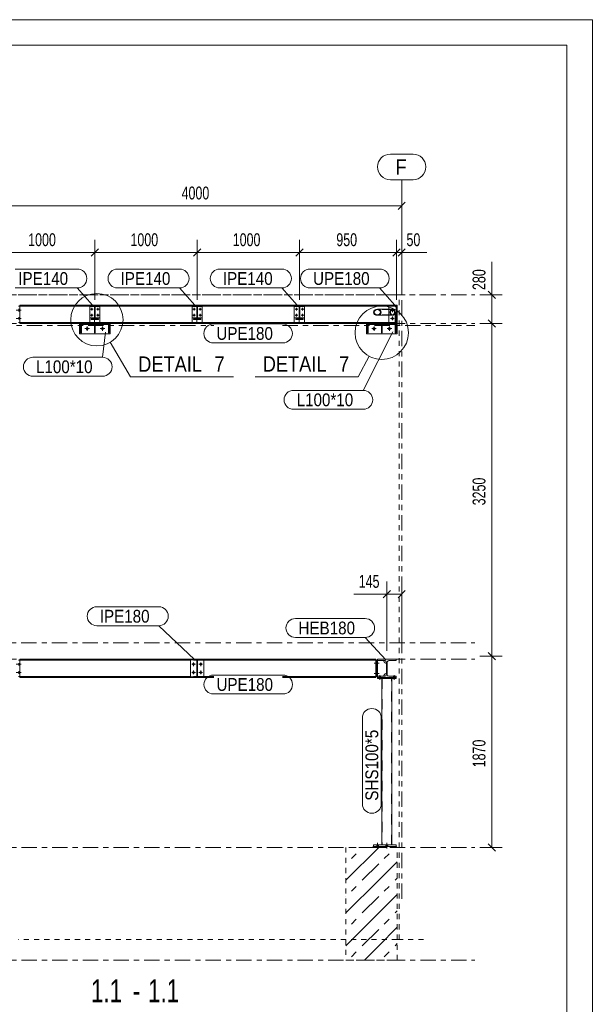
# Model space of a CAD drawing. Header units: millimetres. Extents: x -66 to 775, y -448 to 146.
# Tile 30 of 30: x 663 to 775, y -47 to 146. Entities that reach past the tile are written whole.
import ezdxf

# ---------------------------------------------------------------- set-up
doc = ezdxf.new("R2010")
doc.units = ezdxf.units.MM
for name, pattern in [('XKITLINE00', [0]), ('XKITLINE01', [4, 1, -1, 1, -1]), ('XKITLINE02', [4, 2, -2]), ('XKITLINE03', [6, 3, -1, 1, -1])]:
    doc.linetypes.add(name, pattern=pattern)
for name, color, linetype, lineweight in [('Jiný typ objektu', 7, 'Continuous', 0), ('Kóta', 4, 'Continuous', 0), ('List výkresu', 3, 'Continuous', 0), ('Mřížka', 4, 'Continuous', 0), ('Prvek', 2, 'Continuous', 0), ('Značka prvku', 2, 'Continuous', 0), ('Šroub', 3, 'Continuous', 0)]:
    doc.layers.add(name, color=color, linetype=linetype, lineweight=lineweight)
doc.styles.add('ARIAL', font='arial.ttf')
doc.styles.add('ARIAL_NARROW', font='ARIALN.TTF')

msp = doc.modelspace()

# ---------------------------------------------------------------- linework, layer by layer
at = {"color": 6, "linetype": 'XKITLINE00', "lineweight": 0}
for p, q in [((681, 82.54), (684.99, 75.77)), ((731.63, 79.81), (729.47, 75.8)), ((684.99, 75.77), (705.12, 75.77)), ((729.47, 75.8), (709.34, 75.8))]:
    msp.add_line(p, q, dxfattribs=at)
for centre, radius in [((678.4, 86.95), 5.12), ((734.11, 84.41), 5.23)]:
    msp.add_circle(centre, radius, dxfattribs=at)
at = {"layer": 'Kóta', "color": 7, "linetype": 'XKITLINE00', "lineweight": 0}
for p, q in [((738.01, 92.81), (738.01, 111.71)), ((738.72, 109.92), (737.3, 108.5)), ((658.01, 109.21), (738.01, 109.21)), ((678.01, 90.81), (678.01, 102.58)), ((678.01, 90.81), (678.01, 102.58)), ((698.01, 90.81), (698.01, 102.58)), ((698.01, 90.81), (698.01, 102.58)), ((718.01, 90.81), (718.01, 102.58)), ((718.01, 90.81), (718.01, 102.58)), ((737.01, 90.81), (737.01, 102.58)), ((737.01, 90.81), (737.01, 102.58)), ((738.01, 92.81), (738.01, 102.58)), ((658.01, 100.08), (678.01, 100.08)), ((678.72, 100.79), (677.3, 99.38)), ((678.72, 100.79), (677.3, 99.38)), ((678.01, 100.08), (698.01, 100.08)), ((698.72, 100.79), (697.3, 99.38)), ((698.72, 100.79), (697.3, 99.38)), ((698.01, 100.08), (718.01, 100.08)), ((718.72, 100.79), (717.3, 99.38)), ((718.72, 100.79), (717.3, 99.38)), ((718.01, 100.08), (737.01, 100.08)), ((737.72, 100.79), (736.3, 99.38)), ((737.72, 100.79), (736.3, 99.38)), ((737.01, 100.08), (738.01, 100.08)), ((738.72, 100.79), (737.3, 99.38)), ((738.01, 100.08), (742.92, 100.08)), ((738.01, 100.08), (742.92, 100.08)), ((755.63, 91.81), (755.63, 98.25)), ((755.63, 91.81), (755.63, 98.25)), ((754.92, 92.52), (756.33, 91.11)), ((753.28, 91.81), (757.63, 91.81)), ((755.63, 86.21), (755.63, 91.81)), ((754.92, 86.92), (756.33, 85.51)), ((754.92, 86.92), (756.33, 85.51)), ((753.28, 86.21), (757.63, 86.21)), ((753.28, 86.21), (757.63, 86.21)), ((755.63, 21.21), (755.63, 86.21)), ((735.11, 22.21), (735.11, 35.81)), ((738.01, 24.81), (738.01, 35.81)), ((735.11, 33.31), (728.67, 33.31)), ((735.11, 33.31), (728.67, 33.31)), ((735.82, 34.02), (734.4, 32.6)), ((735.11, 33.31), (738.01, 33.31)), ((738.72, 34.02), (737.3, 32.6)), ((753.28, 21.21), (757.63, 21.21)), ((753.28, 21.21), (757.63, 21.21)), ((754.92, 21.92), (756.33, 20.51)), ((754.92, 21.92), (756.33, 20.51)), ((755.63, -16.19), (755.63, 21.21)), ((753.28, -16.19), (757.63, -16.19)), ((754.92, -15.48), (756.33, -16.89))]:
    msp.add_line(p, q, dxfattribs=at)
at = {"layer": 'Kóta', "color": 3}
for p in [(738.01, 109.21), (678.01, 100.08), (678.01, 100.08), (698.01, 100.08), (698.01, 100.08), (718.01, 100.08), (718.01, 100.08), (737.01, 100.08), (737.01, 100.08), (738.01, 100.08), (755.63, 91.81), (755.63, 86.21), (755.63, 86.21), (735.11, 33.31), (738.01, 33.31), (755.63, 21.21), (755.63, 21.21), (755.63, -16.19)]:
    msp.add_point(p, dxfattribs=at)
at = {"layer": 'List výkresu', "color": 7, "linetype": 'XKITLINE00', "lineweight": 0}
for p, q in [((775.29, 145.58), (-65.71, 145.58)), ((775.29, 145.58), (770.29, 145.58)), ((775.29, -448.42), (775.29, 145.58)), ((770.29, 140.58), (-60.71, 140.58)), ((770.29, -443.42), (770.29, 140.58))]:
    msp.add_line(p, q, dxfattribs=at)
at = {"layer": 'Mřížka', "color": 1, "linetype": 'XKITLINE00', "lineweight": 0}
for p, q in [((735.79, 119.31), (740.23, 119.31)), ((735.79, 114.31), (740.23, 114.31))]:
    msp.add_line(p, q, dxfattribs=at)
at = {"layer": 'Mřížka', "color": 1, "linetype": 'XKITLINE03', "lineweight": 0}
for p, q in [((738.01, -26.25), (738.01, 114.31)), ((399.66, 91.81), (752.28, 91.81)), ((399.66, 86.21), (752.28, 86.21)), ((634.71, 85.81), (701.27, 85.81)), ((714.69, 85.81), (752.28, 85.81)), ((399.62, 23.81), (752.28, 23.81)), ((399.66, 20.61), (752.28, 20.61)), ((399.66, -16.19), (752.28, -16.19)), ((399.66, -38.19), (752.28, -38.19))]:
    msp.add_line(p, q, dxfattribs=at)
at = {"layer": 'Mřížka', "color": 1, "linetype": 'XKITLINE00', "lineweight": 0}
for centre, start, end in [((735.79, 116.81), 90, 270), ((740.23, 116.81), 270, 90)]:
    msp.add_arc(centre, 2.5, start, end, dxfattribs=at)
at = {"layer": 'Prvek', "color": 7, "linetype": 'XKITLINE01', "lineweight": 0}
for p, q in [((663.01, 91.81), (737.51, 91.81)), ((737.51, 91.81), (742.28, 91.81)), ((737.51, -34.19), (737.51, 91.81)), ((737.11, -16.19), (727.11, -16.19)), ((727.11, -16.19), (727.11, -38.19)), ((737.11, -16.19), (727.11, -16.19)), ((727.11, -16.19), (727.11, -38.19)), ((737.11, -38.19), (737.11, -16.19)), ((737.11, -38.19), (737.11, -16.19)), ((727.11, -34.19), (663.01, -34.19)), ((737.51, -34.19), (737.11, -34.19)), ((742.28, -34.19), (737.51, -34.19)), ((727.11, -38.19), (737.11, -38.19)), ((727.11, -38.19), (737.11, -38.19))]:
    msp.add_line(p, q, dxfattribs=at)
at = {"layer": 'Prvek', "color": 1, "linetype": 'XKITLINE01', "lineweight": 0}
for p, q in [((737.51, -34.19), (737.51, 91.81)), ((737.11, -34.19), (727.11, -34.19))]:
    msp.add_line(p, q, dxfattribs=at)
at = {"layer": 'Prvek', "color": 3, "linetype": 'XKITLINE00', "lineweight": 0}
for p, q in [((663.11, 89.6), (663.31, 89.6)), ((663.31, 89.81), (663.31, 89.6)), ((677.28, 89.81), (663.31, 89.81)), ((677.01, 89.6), (663.31, 89.6)), ((663.31, 89.6), (663.31, 86.42)), ((677.01, 89.65), (677.01, 89.51)), ((677.89, 89.65), (677.01, 89.65)), ((677.01, 87.31), (677.01, 89.51)), ((677.01, 89.51), (677.96, 89.51)), ((678.74, 89.81), (677.28, 89.81)), ((677.28, 89.81), (677.28, 89.67)), ((677.28, 89.67), (677.82, 89.67)), ((677.82, 89.67), (677.88, 89.66)), ((677.95, 89.59), (677.96, 89.53)), ((677.96, 87.29), (677.96, 89.53)), ((678.06, 89.53), (678.07, 89.59)), ((678.06, 87.29), (678.06, 89.53)), ((679.01, 89.51), (678.06, 89.51)), ((679.01, 89.65), (678.13, 89.65)), ((678.14, 89.66), (678.2, 89.67)), ((678.2, 89.67), (678.74, 89.67)), ((697.28, 89.81), (678.74, 89.81)), ((678.74, 89.67), (678.74, 89.81)), ((679.01, 89.65), (679.01, 89.51)), ((697.01, 89.6), (679.01, 89.6)), ((679.01, 89.51), (679.01, 87.31)), ((697.01, 89.65), (697.01, 89.51)), ((697.89, 89.65), (697.01, 89.65)), ((697.01, 87.31), (697.01, 89.51)), ((697.01, 89.51), (697.96, 89.51)), ((698.74, 89.81), (697.28, 89.81)), ((697.28, 89.81), (697.28, 89.67)), ((697.28, 89.67), (697.82, 89.67)), ((697.82, 89.67), (697.88, 89.66)), ((697.95, 89.59), (697.96, 89.53)), ((697.96, 87.29), (697.96, 89.53)), ((698.06, 89.53), (698.07, 89.59)), ((698.06, 87.29), (698.06, 89.53)), ((699.01, 89.51), (698.06, 89.51)), ((699.01, 89.65), (698.13, 89.65)), ((698.14, 89.66), (698.2, 89.67)), ((698.2, 89.67), (698.74, 89.67)), ((717.28, 89.81), (698.74, 89.81)), ((698.74, 89.67), (698.74, 89.81)), ((699.01, 89.65), (699.01, 89.51)), ((717.01, 89.6), (699.01, 89.6)), ((699.01, 89.51), (699.01, 87.31)), ((717.01, 89.65), (717.01, 89.51)), ((717.89, 89.65), (717.01, 89.65)), ((717.01, 87.31), (717.01, 89.51)), ((717.01, 89.51), (717.96, 89.51)), ((718.74, 89.81), (717.28, 89.81)), ((717.28, 89.81), (717.28, 89.67)), ((717.28, 89.67), (717.82, 89.67)), ((717.82, 89.67), (717.88, 89.66)), ((717.95, 89.59), (717.96, 89.53)), ((717.96, 87.29), (717.96, 89.53)), ((718.06, 89.53), (718.07, 89.59)), ((718.06, 87.29), (718.06, 89.53)), ((719.01, 89.51), (718.06, 89.51)), ((719.01, 89.65), (718.13, 89.65)), ((718.14, 89.66), (718.2, 89.67)), ((718.2, 89.67), (718.74, 89.67)), ((735.51, 89.81), (718.74, 89.81)), ((718.74, 89.67), (718.74, 89.81)), ((719.01, 89.65), (719.01, 89.51)), ((735.51, 89.6), (719.01, 89.6)), ((719.01, 89.51), (719.01, 87.31)), ((732.56, 88.64), (732.51, 88.41)), ((732.72, 88.84), (732.56, 88.64)), ((732.63, 88.41), (732.68, 88.61)), ((732.68, 88.61), (732.81, 88.77)), ((732.97, 88.97), (732.72, 88.84)), ((732.81, 88.77), (733.01, 88.88)), ((733.25, 89.02), (732.97, 88.97)), ((733.01, 88.88), (733.25, 88.92)), ((735.51, 89.02), (733.25, 89.02)), ((733.54, 88.97), (733.25, 89.02)), ((733.25, 88.92), (733.49, 88.88)), ((733.49, 88.88), (733.69, 88.77)), ((733.78, 88.84), (733.54, 88.97)), ((733.69, 88.77), (733.83, 88.61)), ((733.94, 88.64), (733.78, 88.84)), ((733.83, 88.61), (733.87, 88.41)), ((734, 88.41), (733.94, 88.64)), ((737.01, 89.81), (735.51, 89.81)), ((735.51, 89.81), (735.51, 89.6)), ((735.51, 89.6), (735.51, 89)), ((735.51, 89.6), (736.66, 89.6)), ((736.66, 89.6), (736.75, 89.58)), ((736.88, 89.45), (736.9, 89.36)), ((736.9, 86.66), (736.9, 89.36)), ((737.11, 89.81), (737.01, 89.81)), ((737.01, 86.21), (737.01, 89.81)), ((737.11, 89.6), (737.01, 89.6)), ((737.11, 86.21), (737.11, 89.81)), ((677.96, 87.31), (677.01, 87.31)), ((677.01, 87.31), (677.01, 86.37)), ((677.82, 87.15), (677.28, 87.15)), ((677.28, 87.15), (677.28, 87.01)), ((677.28, 87.01), (678.74, 87.01)), ((677.88, 87.16), (677.82, 87.15)), ((677.96, 87.29), (677.95, 87.24)), ((679.01, 87.31), (678.06, 87.31)), ((678.07, 87.24), (678.06, 87.29)), ((678.2, 87.15), (678.14, 87.16)), ((678.74, 87.15), (678.2, 87.15)), ((678.74, 87.01), (678.74, 87.15)), ((679.01, 87.31), (679.01, 86.37)), ((697.01, 87.31), (697.01, 86.37)), ((697.96, 87.31), (697.01, 87.31)), ((697.82, 87.15), (697.28, 87.15)), ((697.28, 87.15), (697.28, 87.01)), ((697.28, 87.01), (698.74, 87.01)), ((697.88, 87.16), (697.82, 87.15)), ((697.96, 87.29), (697.95, 87.24)), ((699.01, 87.31), (698.06, 87.31)), ((698.07, 87.24), (698.06, 87.29)), ((698.2, 87.15), (698.14, 87.16)), ((698.74, 87.15), (698.2, 87.15)), ((698.74, 87.01), (698.74, 87.15)), ((699.01, 87.31), (699.01, 86.37)), ((717.01, 87.31), (717.01, 86.37)), ((717.96, 87.31), (717.01, 87.31)), ((717.82, 87.15), (717.28, 87.15)), ((717.28, 87.15), (717.28, 87.01)), ((717.28, 87.01), (718.74, 87.01)), ((717.88, 87.16), (717.82, 87.15)), ((717.96, 87.29), (717.95, 87.24)), ((719.01, 87.31), (718.06, 87.31)), ((718.07, 87.24), (718.06, 87.29)), ((718.2, 87.15), (718.14, 87.16)), ((718.74, 87.15), (718.2, 87.15)), ((718.74, 87.01), (718.74, 87.15)), ((719.01, 87.31), (719.01, 86.37)), ((732.51, 88.41), (732.56, 88.18)), ((732.56, 88.18), (732.72, 87.99)), ((732.68, 88.22), (732.63, 88.41)), ((732.81, 88.06), (732.68, 88.22)), ((732.72, 87.99), (732.97, 87.86)), ((733.01, 87.95), (732.81, 88.06)), ((732.97, 87.86), (733.25, 87.81)), ((733.25, 87.91), (733.01, 87.95)), ((733.49, 87.95), (733.25, 87.91)), ((733.25, 87.81), (733.54, 87.86)), ((735.51, 87.81), (733.25, 87.81)), ((733.69, 88.06), (733.49, 87.95)), ((733.54, 87.86), (733.78, 87.99)), ((733.83, 88.22), (733.69, 88.06)), ((733.78, 87.99), (733.94, 88.18)), ((733.87, 88.41), (733.83, 88.22)), ((733.94, 88.18), (734, 88.41)), ((735.51, 87.83), (735.51, 86.42)), ((736.9, 86.66), (736.88, 86.57)), ((663.31, 86.42), (663.11, 86.42)), ((663.31, 86.21), (663.31, 86.42)), ((663.31, 86.42), (677.01, 86.42)), ((675.01, 86.21), (663.31, 86.21)), ((675.01, 86.21), (675.01, 84.21)), ((681.01, 86.21), (675.01, 86.21)), ((681.01, 86.01), (675.01, 86.01)), ((675.21, 86.01), (675.21, 84.41)), ((675.21, 85.81), (675.37, 85.81)), ((675.37, 86.01), (675.37, 84.41)), ((679.01, 86.37), (677.01, 86.37)), ((677.93, 86.01), (677.93, 84.41)), ((677.93, 85.81), (678.09, 85.81)), ((678.09, 86.01), (678.09, 84.41)), ((697.01, 86.42), (679.01, 86.42)), ((680.65, 86.01), (680.65, 84.41)), ((680.65, 85.81), (680.81, 85.81)), ((680.81, 86.01), (680.81, 84.41)), ((731.11, 86.21), (681.01, 86.21)), ((681.01, 86.21), (681.01, 84.21)), ((699.01, 86.37), (697.01, 86.37)), ((717.01, 86.42), (699.01, 86.42)), ((719.01, 86.37), (717.01, 86.37)), ((735.51, 86.42), (719.01, 86.42)), ((731.11, 86.21), (731.11, 84.21)), ((735.51, 86.21), (731.11, 86.21)), ((737.11, 86.01), (731.11, 86.01)), ((731.31, 86.01), (731.31, 84.41)), ((731.31, 85.81), (731.47, 85.81)), ((731.47, 86.01), (731.47, 84.41)), ((734.03, 86.01), (734.03, 84.41)), ((734.03, 85.81), (734.19, 85.81)), ((734.19, 86.01), (734.19, 84.41)), ((736.66, 86.42), (735.51, 86.42)), ((735.51, 86.42), (735.51, 86.21)), ((735.51, 86.21), (737.01, 86.21)), ((736.75, 86.44), (736.66, 86.42)), ((736.75, 86.01), (736.75, 84.41)), ((736.75, 85.81), (736.91, 85.81)), ((736.91, 86.01), (736.91, 84.41)), ((737.11, 86.42), (737.01, 86.42)), ((737.11, 86.21), (737.01, 86.21)), ((737.11, 84.21), (737.11, 86.21)), ((681.01, 84.21), (675.01, 84.21)), ((675.37, 84.41), (675.21, 84.41)), ((678.09, 84.41), (677.93, 84.41)), ((680.81, 84.41), (680.65, 84.41)), ((737.11, 84.21), (731.11, 84.21)), ((731.47, 84.41), (731.31, 84.41)), ((734.19, 84.41), (734.03, 84.41)), ((736.91, 84.41), (736.75, 84.41)), ((663.31, 20.4), (663.11, 20.4)), ((697.1, 20.61), (663.31, 20.61)), ((663.31, 20.4), (663.31, 20.61)), ((696.71, 20.4), (663.31, 20.4)), ((663.31, 17.22), (663.31, 20.4)), ((696.71, 17.17), (696.71, 20.45)), ((697.1, 20.45), (696.71, 20.45)), ((698.92, 20.61), (697.1, 20.61)), ((697.1, 20.61), (697.1, 20.45)), ((697.1, 20.45), (697.78, 20.45)), ((697.78, 20.45), (697.84, 20.44)), ((697.94, 20.34), (697.96, 20.27)), ((697.96, 17.35), (697.96, 20.27)), ((698.06, 20.27), (698.08, 20.34)), ((698.06, 17.35), (698.06, 20.27)), ((698.17, 20.44), (698.24, 20.45)), ((698.24, 20.45), (698.92, 20.45)), ((732.95, 20.61), (698.92, 20.61)), ((698.92, 20.45), (698.92, 20.61)), ((699.31, 20.45), (698.92, 20.45)), ((699.31, 20.45), (699.31, 17.17)), ((732.95, 20.4), (699.31, 20.4)), ((732.95, 20.4), (732.95, 20.61)), ((732.95, 17.21), (732.95, 20.41)), ((732.95, 20.41), (733.11, 20.41)), ((733.11, 17.21), (733.11, 20.41)), ((733.11, 20.41), (733.31, 20.41)), ((733.11, 20.41), (733.11, 17.21)), ((736.91, 20.61), (733.31, 20.61)), ((733.31, 20.61), (733.31, 20.33)), ((733.31, 20.33), (734.72, 20.33)), ((733.31, 17.29), (733.31, 20.33)), ((734.54, 20.2), (734.52, 20.33)), ((734.72, 20.33), (734.84, 20.31)), ((735.02, 19.83), (734.89, 19.85)), ((735, 20.15), (735.02, 20.03)), ((735.02, 17.59), (735.02, 20.03)), ((735.02, 17.79), (735.02, 19.83)), ((735.19, 20.03), (735.22, 20.15)), ((735.19, 17.59), (735.19, 20.03)), ((735.38, 20.31), (735.49, 20.33)), ((735.49, 20.33), (736.91, 20.33)), ((736.91, 20.33), (736.91, 20.61)), ((697.96, 17.35), (697.94, 17.28)), ((698.08, 17.28), (698.06, 17.35)), ((734.52, 17.29), (734.54, 17.42)), ((734.89, 17.78), (735.02, 17.79)), ((735.02, 17.59), (735, 17.48)), ((735.22, 17.48), (735.19, 17.59)), ((663.31, 17.22), (663.11, 17.22)), ((663.31, 17.22), (663.31, 17.01)), ((696.71, 17.22), (663.31, 17.22)), ((663.31, 17.01), (697.1, 17.01)), ((697.1, 17.17), (696.71, 17.17)), ((697.78, 17.17), (697.1, 17.17)), ((697.1, 17.17), (697.1, 17.01)), ((697.1, 17.01), (698.92, 17.01)), ((697.84, 17.19), (697.78, 17.17)), ((698.24, 17.17), (698.17, 17.19)), ((698.92, 17.17), (698.24, 17.17)), ((698.92, 17.01), (698.92, 17.17)), ((699.31, 17.17), (698.92, 17.17)), ((701.29, 17.01), (698.92, 17.01)), ((701.29, 17.22), (699.31, 17.22)), ((732.95, 17.22), (714.71, 17.22)), ((732.95, 17.01), (714.71, 17.01)), ((732.95, 17.01), (732.95, 17.22)), ((733.11, 17.21), (732.95, 17.21)), ((733.31, 17.21), (733.11, 17.21)), ((734.72, 17.29), (733.31, 17.29)), ((733.31, 17.29), (733.31, 17.01)), ((733.31, 17.01), (736.91, 17.01)), ((733.31, 17.01), (733.31, 16.81)), ((733.31, 16.81), (736.91, 16.81)), ((734.11, 16.81), (734.11, -15.69)), ((734.84, 17.32), (734.72, 17.29)), ((735.49, 17.29), (735.38, 17.32)), ((735.49, 17.29), (736.91, 17.29)), ((736.11, -15.69), (736.11, 16.81)), ((736.91, 17.01), (736.91, 17.29)), ((736.91, 17.01), (736.91, 16.81)), ((732.51, -15.99), (732.31, -16.19)), ((732.51, -15.69), (736.91, -15.69)), ((732.51, -15.69), (732.51, -15.99)), ((732.51, -15.99), (736.91, -15.99)), ((736.91, -15.99), (732.51, -15.99)), ((736.91, -15.69), (736.91, -15.99)), ((737.11, -16.19), (736.91, -15.99))]:
    msp.add_line(p, q, dxfattribs=at)
at = {"layer": 'Prvek', "color": 7, "linetype": 'XKITLINE02', "lineweight": 0}
for p, q in [((663.31, 89.6), (663.31, 86.42)), ((679.01, 89.6), (677.01, 89.6)), ((677.01, 89.51), (677.01, 87.31)), ((678.74, 89.81), (677.28, 89.81)), ((677.28, 89.67), (677.28, 89.81)), ((677.28, 89.81), (678.74, 89.81)), ((677.82, 89.67), (677.28, 89.67)), ((677.88, 89.66), (677.82, 89.67)), ((678.13, 89.65), (677.89, 89.65)), ((677.95, 86.42), (677.95, 89.6)), ((677.95, 89.6), (678.07, 89.6)), ((677.96, 89.53), (677.95, 89.59)), ((677.96, 87.29), (677.96, 89.53)), ((678.06, 89.51), (677.96, 89.51)), ((678.07, 89.59), (678.06, 89.53)), ((678.06, 87.29), (678.06, 89.53)), ((678.07, 89.6), (678.07, 86.42)), ((678.2, 89.67), (678.14, 89.66)), ((678.74, 89.67), (678.2, 89.67)), ((678.74, 89.81), (678.74, 89.67)), ((679.01, 89.51), (679.01, 87.31)), ((699.01, 89.6), (697.01, 89.6)), ((697.01, 89.51), (697.01, 87.31)), ((698.74, 89.81), (697.28, 89.81)), ((697.28, 89.67), (697.28, 89.81)), ((697.28, 89.81), (698.74, 89.81)), ((697.82, 89.67), (697.28, 89.67)), ((697.88, 89.66), (697.82, 89.67)), ((698.13, 89.65), (697.89, 89.65)), ((697.95, 86.42), (697.95, 89.6)), ((697.95, 89.6), (698.07, 89.6)), ((697.96, 89.53), (697.95, 89.59)), ((697.96, 87.29), (697.96, 89.53)), ((698.06, 89.51), (697.96, 89.51)), ((698.07, 89.59), (698.06, 89.53)), ((698.06, 87.29), (698.06, 89.53)), ((698.07, 89.6), (698.07, 86.42)), ((698.2, 89.67), (698.14, 89.66)), ((698.74, 89.67), (698.2, 89.67)), ((698.74, 89.81), (698.74, 89.67)), ((699.01, 89.51), (699.01, 87.31)), ((719.01, 89.6), (717.01, 89.6)), ((717.01, 89.51), (717.01, 87.31)), ((718.74, 89.81), (717.28, 89.81)), ((717.28, 89.67), (717.28, 89.81)), ((717.28, 89.81), (718.74, 89.81)), ((717.82, 89.67), (717.28, 89.67)), ((717.88, 89.66), (717.82, 89.67)), ((718.13, 89.65), (717.89, 89.65)), ((717.95, 86.42), (717.95, 89.6)), ((717.95, 89.6), (718.07, 89.6)), ((717.96, 89.53), (717.95, 89.59)), ((717.96, 87.29), (717.96, 89.53)), ((718.06, 89.51), (717.96, 89.51)), ((718.07, 89.59), (718.06, 89.53)), ((718.06, 87.29), (718.06, 89.53)), ((718.07, 89.6), (718.07, 86.42)), ((718.2, 89.67), (718.14, 89.66)), ((718.74, 89.67), (718.2, 89.67)), ((718.74, 89.81), (718.74, 89.67)), ((719.01, 89.51), (719.01, 87.31)), ((736.2, 88.92), (733.25, 88.92)), ((737.01, 89.81), (735.51, 89.81)), ((735.51, 89.6), (735.51, 89.81)), ((735.51, 89.81), (737.01, 89.81)), ((735.51, 86.41), (735.51, 89.61)), ((735.51, 89.61), (737.01, 89.61)), ((735.51, 89.6), (735.51, 89.61)), ((735.51, 89.61), (737.01, 89.61)), ((735.51, 89.61), (735.51, 89.6)), ((737.01, 89.6), (735.51, 89.6)), ((736.66, 89.6), (735.51, 89.6)), ((736.2, 89.02), (735.51, 89.02)), ((735.51, 89), (735.51, 87.83)), ((735.72, 88.41), (735.75, 88.64)), ((735.75, 88.64), (735.86, 88.84)), ((735.83, 88.61), (735.8, 88.41)), ((735.92, 88.77), (735.83, 88.61)), ((735.86, 88.84), (736.02, 88.97)), ((736.05, 88.88), (735.92, 88.77)), ((736.02, 88.97), (736.2, 89.02)), ((736.2, 88.92), (736.05, 88.88)), ((736.2, 89.02), (736.39, 88.97)), ((736.36, 88.88), (736.2, 88.92)), ((736.49, 88.77), (736.36, 88.88)), ((736.39, 88.97), (736.55, 88.84)), ((736.58, 88.61), (736.49, 88.77)), ((736.55, 88.84), (736.65, 88.64)), ((736.61, 88.41), (736.58, 88.61)), ((736.65, 88.64), (736.69, 88.41)), ((736.75, 89.58), (736.66, 89.6)), ((736.74, 86.42), (736.74, 89.6)), ((736.74, 89.6), (736.9, 89.6)), ((736.9, 89.36), (736.88, 89.45)), ((736.9, 89.6), (736.9, 86.42)), ((736.9, 86.66), (736.9, 89.36)), ((737.01, 89.81), (737.01, 86.21)), ((737.01, 89.61), (737.01, 86.41)), ((737.01, 89.61), (737.01, 86.41)), ((677.28, 87.15), (677.82, 87.15)), ((677.28, 87.01), (677.28, 87.15)), ((678.74, 87.01), (677.28, 87.01)), ((677.82, 87.15), (677.88, 87.16)), ((677.95, 87.24), (677.96, 87.29)), ((678.06, 87.31), (677.96, 87.31)), ((678.06, 87.29), (678.07, 87.24)), ((678.14, 87.16), (678.2, 87.15)), ((678.2, 87.15), (678.74, 87.15)), ((678.74, 87.15), (678.74, 87.01)), ((697.28, 87.15), (697.82, 87.15)), ((697.28, 87.01), (697.28, 87.15)), ((698.74, 87.01), (697.28, 87.01)), ((697.82, 87.15), (697.88, 87.16)), ((697.95, 87.24), (697.96, 87.29)), ((698.06, 87.31), (697.96, 87.31)), ((698.06, 87.29), (698.07, 87.24)), ((698.14, 87.16), (698.2, 87.15)), ((698.2, 87.15), (698.74, 87.15)), ((698.74, 87.15), (698.74, 87.01)), ((717.28, 87.15), (717.82, 87.15)), ((717.28, 87.01), (717.28, 87.15)), ((718.74, 87.01), (717.28, 87.01)), ((717.82, 87.15), (717.88, 87.16)), ((717.95, 87.24), (717.96, 87.29)), ((718.06, 87.31), (717.96, 87.31)), ((718.06, 87.29), (718.07, 87.24)), ((718.14, 87.16), (718.2, 87.15)), ((718.2, 87.15), (718.74, 87.15)), ((718.74, 87.15), (718.74, 87.01)), ((736.2, 87.91), (733.25, 87.91)), ((736.2, 87.81), (735.51, 87.81)), ((735.75, 88.18), (735.72, 88.41)), ((735.86, 87.99), (735.75, 88.18)), ((735.8, 88.41), (735.83, 88.22)), ((735.83, 88.22), (735.92, 88.06)), ((736.02, 87.86), (735.86, 87.99)), ((735.92, 88.06), (736.05, 87.95)), ((736.2, 87.81), (736.02, 87.86)), ((736.05, 87.95), (736.2, 87.91)), ((736.2, 87.91), (736.36, 87.95)), ((736.39, 87.86), (736.2, 87.81)), ((736.36, 87.95), (736.49, 88.06)), ((736.55, 87.99), (736.39, 87.86)), ((736.49, 88.06), (736.58, 88.22)), ((736.65, 88.18), (736.55, 87.99)), ((736.58, 88.22), (736.61, 88.41)), ((736.69, 88.41), (736.65, 88.18)), ((736.88, 86.57), (736.9, 86.66)), ((681.01, 86.21), (675.01, 86.21)), ((675.21, 86.01), (675.37, 86.01)), ((679.01, 86.42), (677.01, 86.42)), ((677.93, 86.01), (678.09, 86.01)), ((678.07, 86.42), (677.95, 86.42)), ((680.65, 86.01), (680.81, 86.01)), ((699.01, 86.42), (697.01, 86.42)), ((698.07, 86.42), (697.95, 86.42)), ((719.01, 86.42), (717.01, 86.42)), ((718.07, 86.42), (717.95, 86.42)), ((737.11, 86.21), (731.11, 86.21)), ((731.31, 86.01), (731.47, 86.01)), ((734.03, 86.01), (734.19, 86.01)), ((737.01, 86.42), (735.51, 86.42)), ((735.51, 86.41), (735.51, 86.42)), ((735.51, 86.21), (735.51, 86.42)), ((735.51, 86.42), (736.66, 86.42)), ((737.01, 86.41), (735.51, 86.41)), ((737.01, 86.41), (735.51, 86.41)), ((737.01, 86.21), (735.51, 86.21)), ((737.01, 86.21), (735.51, 86.21)), ((736.66, 86.42), (736.75, 86.44)), ((736.9, 86.42), (736.74, 86.42)), ((736.75, 86.01), (736.91, 86.01)), ((663.31, 17.22), (663.31, 20.4)), ((696.71, 20.45), (699.31, 20.45)), ((696.71, 17.17), (696.71, 20.45)), ((699.31, 20.4), (696.71, 20.4)), ((698.92, 20.61), (697.1, 20.61)), ((697.1, 20.45), (697.1, 20.61)), ((697.1, 20.61), (698.92, 20.61)), ((697.78, 20.45), (697.1, 20.45)), ((698.92, 20.45), (697.1, 20.45)), ((697.84, 20.44), (697.78, 20.45)), ((697.93, 17.29), (697.93, 20.33)), ((697.93, 20.33), (698.09, 20.33)), ((697.96, 20.27), (697.94, 20.34)), ((697.96, 17.35), (697.96, 20.27)), ((698.08, 20.34), (698.06, 20.27)), ((698.06, 17.35), (698.06, 20.27)), ((698.09, 20.33), (698.09, 17.29)), ((698.24, 20.45), (698.17, 20.44)), ((698.92, 20.45), (698.24, 20.45)), ((698.92, 20.61), (698.92, 20.45)), ((699.31, 20.45), (699.31, 17.17)), ((732.95, 17.22), (732.95, 20.4)), ((733.31, 20.33), (733.31, 20.61)), ((733.31, 20.61), (736.91, 20.61)), ((733.31, 20.33), (733.31, 20.41)), ((734.72, 20.33), (733.31, 20.33)), ((734.52, 20.33), (733.31, 20.33)), ((733.31, 17.29), (733.31, 20.33)), ((734.52, 20.33), (734.54, 20.2)), ((734.84, 20.31), (734.72, 20.33)), ((734.89, 19.85), (735.02, 19.83)), ((735.02, 20.03), (735, 20.15)), ((735.02, 17.59), (735.02, 20.03)), ((735.22, 20.15), (735.19, 20.03)), ((735.19, 17.59), (735.19, 20.03)), ((735.49, 20.33), (735.38, 20.31)), ((736.91, 20.33), (735.49, 20.33)), ((736.91, 20.61), (736.91, 20.33)), ((697.94, 17.28), (697.96, 17.35)), ((698.06, 17.35), (698.08, 17.28)), ((734.54, 17.42), (734.52, 17.29)), ((735.02, 17.79), (734.89, 17.78)), ((735, 17.48), (735.02, 17.59)), ((735.19, 17.59), (735.22, 17.48)), ((699.31, 17.22), (696.71, 17.22)), ((699.31, 17.17), (696.71, 17.17)), ((697.1, 17.17), (697.78, 17.17)), ((697.1, 17.01), (697.1, 17.17)), ((698.92, 17.17), (697.1, 17.17)), ((698.92, 17.01), (697.1, 17.01)), ((698.92, 17.01), (697.1, 17.01)), ((697.78, 17.17), (697.84, 17.19)), ((698.09, 17.29), (697.93, 17.29)), ((698.17, 17.19), (698.24, 17.17)), ((698.24, 17.17), (698.92, 17.17)), ((698.92, 17.17), (698.92, 17.01)), ((733.31, 17.01), (733.31, 17.29)), ((733.31, 17.29), (734.72, 17.29)), ((734.52, 17.29), (733.31, 17.29)), ((733.31, 17.21), (733.31, 17.29)), ((736.91, 17.01), (733.31, 17.01)), ((733.31, 17.01), (736.91, 17.01)), ((736.11, 16.81), (734.11, 16.81)), ((734.21, 16.81), (734.21, -15.69)), ((734.72, 17.29), (734.84, 17.32)), ((735.38, 17.32), (735.49, 17.29)), ((735.49, 17.29), (736.91, 17.29)), ((736.01, -15.69), (736.01, 16.81)), ((736.91, 17.29), (736.91, 17.01)), ((732.31, -16.19), (737.11, -16.19)), ((736.11, -15.69), (734.11, -15.69))]:
    msp.add_line(p, q, dxfattribs=at)
at = {"layer": 'Prvek', "color": 7, "linetype": 'XKITLINE00', "lineweight": 0}
for p, q in [((727.11, -22.59), (733.51, -16.19)), ((730.31, -16.19), (730.31, -16.19)), ((733.51, -16.19), (733.51, -16.19)), ((728.19, -18.35), (729.13, -17.41)), ((733.51, -22.59), (737.11, -18.99)), ((734.59, -18.35), (735.53, -17.41)), ((727.11, -19.39), (727.11, -19.39)), ((730.31, -22.59), (733.51, -19.39)), ((727.11, -28.99), (733.51, -22.59)), ((727.11, -22.59), (727.11, -22.59)), ((733.51, -22.59), (733.51, -22.59)), ((736.71, -22.59), (737.11, -22.19)), ((728.19, -24.75), (729.13, -23.81)), ((734.59, -24.75), (735.53, -23.81)), ((727.11, -25.79), (727.11, -25.79)), ((730.31, -28.99), (733.51, -25.79)), ((733.51, -28.99), (737.11, -25.39)), ((736.71, -28.99), (737.11, -28.59)), ((727.11, -35.39), (733.51, -28.99)), ((727.11, -28.99), (727.11, -28.99)), ((728.19, -31.15), (729.13, -30.21)), ((733.51, -28.99), (733.51, -28.99)), ((734.59, -31.15), (735.53, -30.21)), ((727.11, -32.19), (727.11, -32.19)), ((730.31, -35.39), (733.51, -32.19)), ((733.51, -35.39), (737.11, -31.79)), ((727.11, -35.39), (727.11, -35.39)), ((730.71, -38.19), (733.51, -35.39)), ((733.51, -35.39), (733.51, -35.39)), ((736.71, -35.39), (737.11, -34.99)), ((728.19, -37.55), (729.13, -36.61)), ((734.59, -37.55), (735.53, -36.61))]:
    msp.add_line(p, q, dxfattribs=at)
at = {"layer": 'Prvek', "color": 7, "linetype": 'XKITLINE02', "lineweight": 0}
for centre, radius, start, end in [((677.82, 89.53), 0.14, 22.5, 67.5), ((678.2, 89.53), 0.14, 112.5, 157.5), ((697.82, 89.53), 0.14, 22.5, 67.5), ((698.2, 89.53), 0.14, 112.5, 157.5), ((717.82, 89.53), 0.14, 22.5, 67.5), ((718.2, 89.53), 0.14, 112.5, 157.5), ((736.66, 89.36), 0.24, 22.5, 67.5), ((677.82, 87.29), 0.14, 292.5, 337.5), ((678.2, 87.29), 0.14, 202.5, 247.5), ((697.82, 87.29), 0.14, 292.5, 337.5), ((698.2, 87.29), 0.14, 202.5, 247.5), ((717.82, 87.29), 0.14, 292.5, 337.5), ((718.2, 87.29), 0.14, 202.5, 247.5), ((736.66, 86.66), 0.24, 292.5, 337.5), ((697.78, 20.27), 0.18, 22.5, 67.5), ((698.24, 20.27), 0.18, 112.5, 157.5), ((735.02, 20.33), 0.5, 195, 255), ((734.72, 20.03), 0.3, 22.5, 67.5), ((735.49, 20.03), 0.3, 112.5, 157.5), ((735.02, 17.29), 0.5, 105, 165), ((734.72, 17.59), 0.3, 292.5, 337.5), ((735.49, 17.59), 0.3, 202.5, 247.5), ((697.78, 17.35), 0.18, 292.5, 337.5), ((698.24, 17.35), 0.18, 202.5, 247.5)]:
    msp.add_arc(centre, radius, start, end, dxfattribs=at)
at = {"layer": 'Prvek', "color": 3, "linetype": 'XKITLINE00', "lineweight": 0}
for centre, radius, start, end in [((677.82, 89.53), 0.14, 22.5, 67.5), ((678.2, 89.53), 0.14, 112.5, 157.5), ((697.82, 89.53), 0.14, 22.5, 67.5), ((698.2, 89.53), 0.14, 112.5, 157.5), ((717.82, 89.53), 0.14, 22.5, 67.5), ((718.2, 89.53), 0.14, 112.5, 157.5), ((736.66, 89.36), 0.24, 22.5, 67.5), ((677.82, 87.29), 0.14, 292.5, 337.5), ((678.2, 87.29), 0.14, 202.5, 247.5), ((697.82, 87.29), 0.14, 292.5, 337.5), ((698.2, 87.29), 0.14, 202.5, 247.5), ((717.82, 87.29), 0.14, 292.5, 337.5), ((718.2, 87.29), 0.14, 202.5, 247.5), ((736.66, 86.66), 0.24, 292.5, 337.5), ((697.78, 20.27), 0.18, 22.5, 67.5), ((698.24, 20.27), 0.18, 112.5, 157.5), ((735.02, 20.33), 0.5, 195, 255), ((734.72, 20.03), 0.3, 22.5, 67.5), ((735.49, 20.03), 0.3, 112.5, 157.5), ((735.02, 17.29), 0.5, 105, 165), ((734.72, 17.59), 0.3, 292.5, 337.5), ((735.49, 17.59), 0.3, 202.5, 247.5), ((697.78, 17.35), 0.18, 292.5, 337.5), ((698.24, 17.35), 0.18, 202.5, 247.5)]:
    msp.add_arc(centre, radius, start, end, dxfattribs=at)
at = {"layer": 'Značka prvku', "color": 7, "linetype": 'XKITLINE00', "lineweight": 0}
for p, q in [((662.44, 96.85), (674.58, 96.85)), ((682.44, 96.85), (694.58, 96.85)), ((702.44, 96.85), (714.58, 96.85)), ((720.08, 96.85), (733.7, 96.85)), ((662.44, 93.15), (674.58, 93.15)), ((677.58, 89.8), (674.58, 93.15)), ((682.44, 93.15), (694.58, 93.15)), ((697.58, 89.8), (694.58, 93.15)), ((702.44, 93.15), (714.58, 93.15)), ((717.58, 89.8), (714.58, 93.15)), ((720.08, 93.15), (733.7, 93.15)), ((736.7, 89.8), (733.7, 93.15)), ((701.17, 86.11), (714.79, 86.11)), ((680.12, 84.52), (679.53, 79.6)), ((736.28, 84.58), (730.49, 73.14)), ((701.17, 82.41), (714.79, 82.41)), ((665.9, 79.6), (679.53, 79.6)), ((665.9, 75.9), (679.53, 75.9)), ((716.87, 73.14), (730.49, 73.14)), ((716.87, 69.44), (730.49, 69.44)), ((678.37, 30.85), (690.51, 30.85)), ((678.37, 27.15), (690.51, 27.15)), ((697.47, 20.57), (690.51, 27.15)), ((717.23, 28.55), (730.85, 28.55)), ((717.23, 24.85), (730.85, 24.85)), ((734.94, 20.51), (730.85, 24.85)), ((701.19, 17.51), (714.81, 17.51)), ((701.19, 13.81), (714.81, 13.81)), ((730.32, -7.65), (730.32, 9.12)), ((734.02, -7.65), (734.02, 9.12))]:
    msp.add_line(p, q, dxfattribs=at)
for centre, start, end in [((674.58, 95), 270, 90), ((682.44, 95), 90, 270), ((694.58, 95), 270, 90), ((702.44, 95), 90, 270), ((714.58, 95), 270, 90), ((720.08, 95), 90, 270), ((733.7, 95), 270, 90), ((701.17, 84.26), 90, 270), ((714.79, 84.26), 270, 90), ((665.9, 77.75), 90, 270), ((679.53, 77.75), 270, 90), ((716.87, 71.29), 90, 270), ((730.49, 71.29), 270, 90), ((678.37, 29), 90, 270), ((690.51, 29), 270, 90), ((717.23, 26.7), 90, 270), ((730.85, 26.7), 270, 90), ((701.19, 15.66), 90, 270), ((714.81, 15.66), 270, 90), ((732.17, 9.12), 0, 180), ((732.17, -7.65), 180, 0)]:
    msp.add_arc(centre, 1.85, start, end, dxfattribs=at)
at = {"layer": 'Šroub', "color": 7, "linetype": 'XKITLINE00', "lineweight": 0}
for p, q in [((663.61, 88.81), (662.61, 88.81)), ((663.31, 88.99), (663.11, 88.99)), ((663.31, 88.63), (663.11, 88.63)), ((677.67, 89.01), (677.15, 89.01)), ((677.41, 88.75), (677.41, 89.27)), ((678.87, 89.01), (678.35, 89.01)), ((678.61, 88.75), (678.61, 89.27)), ((697.67, 89.01), (697.15, 89.01)), ((697.41, 88.75), (697.41, 89.27)), ((698.87, 89.01), (698.35, 89.01)), ((698.61, 88.75), (698.61, 89.27)), ((717.67, 89.01), (717.15, 89.01)), ((717.41, 88.75), (717.41, 89.27)), ((718.87, 89.01), (718.35, 89.01)), ((718.61, 88.75), (718.61, 89.27)), ((736.57, 88.81), (735.85, 88.81)), ((736.21, 88.45), (736.21, 89.17)), ((663.61, 87.21), (662.61, 87.21)), ((663.31, 87.39), (663.11, 87.39)), ((663.31, 87.03), (663.11, 87.03)), ((677.67, 87.81), (677.15, 87.81)), ((677.41, 87.55), (677.41, 88.07)), ((678.87, 87.81), (678.35, 87.81)), ((678.61, 87.55), (678.61, 88.07)), ((697.67, 87.81), (697.15, 87.81)), ((697.41, 87.55), (697.41, 88.07)), ((698.87, 87.81), (698.35, 87.81)), ((698.61, 87.55), (698.61, 88.07)), ((717.67, 87.81), (717.15, 87.81)), ((717.41, 87.55), (717.41, 88.07)), ((718.87, 87.81), (718.35, 87.81)), ((718.61, 87.55), (718.61, 88.07)), ((736.57, 87.21), (735.85, 87.21)), ((736.21, 86.85), (736.21, 87.57)), ((676.95, 85.21), (676.07, 85.21)), ((676.51, 84.77), (676.51, 85.65)), ((679.95, 85.21), (679.07, 85.21)), ((679.51, 84.77), (679.51, 85.65)), ((733.05, 85.21), (732.17, 85.21)), ((732.61, 84.77), (732.61, 85.65)), ((736.05, 85.21), (735.17, 85.21)), ((735.61, 84.77), (735.61, 85.65)), ((663.61, 19.61), (662.61, 19.61)), ((663.31, 19.79), (663.11, 19.79)), ((663.31, 19.43), (663.11, 19.43)), ((697.67, 19.61), (696.95, 19.61)), ((697.31, 19.25), (697.31, 19.97)), ((699.07, 19.61), (698.35, 19.61)), ((698.71, 19.25), (698.71, 19.97)), ((732.63, 19.81), (733.63, 19.81)), ((732.95, 19.99), (733.11, 19.99)), ((732.95, 19.63), (733.11, 19.63)), ((733.11, 19.99), (733.31, 19.99)), ((733.11, 19.63), (733.31, 19.63)), ((663.61, 18.01), (662.61, 18.01)), ((663.31, 18.19), (663.11, 18.19)), ((663.31, 17.83), (663.11, 17.83)), ((697.67, 18.01), (696.95, 18.01)), ((697.31, 17.65), (697.31, 18.37)), ((699.07, 18.01), (698.35, 18.01)), ((698.71, 17.65), (698.71, 18.37)), ((732.63, 17.81), (733.63, 17.81)), ((732.95, 17.99), (733.11, 17.99)), ((732.95, 17.63), (733.11, 17.63)), ((733.11, 17.99), (733.31, 17.99)), ((733.11, 17.63), (733.31, 17.63)), ((733.71, 17.5), (733.71, 16.6)), ((736.51, 17.5), (736.51, 16.6)), ((733.58, 17.29), (733.58, 17.01)), ((733.58, 17.01), (733.58, 16.81)), ((733.84, 17.29), (733.84, 17.01)), ((733.84, 17.01), (733.84, 16.81)), ((736.38, 17.29), (736.38, 17.01)), ((736.38, 17.01), (736.38, 16.81)), ((736.64, 17.29), (736.64, 17.01)), ((736.64, 17.01), (736.64, 16.81)), ((733.31, -16.42), (733.31, -15.26)), ((735.11, -16.42), (735.11, -15.26)), ((733.13, -15.99), (733.13, -15.69)), ((733.49, -15.99), (733.49, -15.69)), ((734.93, -15.99), (734.93, -15.69)), ((735.29, -15.99), (735.29, -15.69))]:
    msp.add_line(p, q, dxfattribs=at)
for centre, radius in [((677.41, 89.01), 0.13), ((678.61, 89.01), 0.13), ((697.41, 89.01), 0.13), ((698.61, 89.01), 0.13), ((717.41, 89.01), 0.13), ((718.61, 89.01), 0.13), ((736.21, 88.81), 0.18), ((677.41, 87.81), 0.13), ((678.61, 87.81), 0.13), ((697.41, 87.81), 0.13), ((698.61, 87.81), 0.13), ((717.41, 87.81), 0.13), ((718.61, 87.81), 0.13), ((736.21, 87.21), 0.18), ((676.51, 85.21), 0.22), ((679.51, 85.21), 0.22), ((732.61, 85.21), 0.22), ((735.61, 85.21), 0.22), ((697.31, 19.61), 0.18), ((698.71, 19.61), 0.18), ((697.31, 18.01), 0.18), ((698.71, 18.01), 0.18)]:
    msp.add_circle(centre, radius, dxfattribs=at)

# ---------------------------------------------------------------- texts
at = {"color": 6, "style": 'ARIAL', "width": 0.85}
for s, p in [('DETAIL', (686.49, 76.77)), ('7', (701.4, 76.77)), ('DETAIL', (710.84, 76.8)), ('7', (725.75, 76.8))]:
    msp.add_text(s, height=3, dxfattribs=at).set_placement(p)
at = {"layer": 'Jiný typ objektu', "color": 6, "style": 'ARIAL_NARROW', "width": 0.85}
for s, p in [('1.1', (677.24, -46.45)), ('1.1', (688.42, -46.45)), ('-', (685.43, -46.45))]:
    msp.add_text(s, height=4.5, dxfattribs=at).set_placement(p)
at = {"layer": 'Kóta', "color": 3, "style": 'ARIAL_NARROW', "width": 0.85}
for s, p in [('4000', (694.97, 110.46)), ('1000', (664.97, 101.33)), ('1000', (684.97, 101.33)), ('1000', (704.97, 101.33)), ('950', (725.23, 101.33)), ('50', (738.95, 101.33)), ('145', (729.61, 34.56))]:
    msp.add_text(s, height=2.5, dxfattribs=at).set_placement(p)
for s, p in [('280', (754.38, 92.75)), ('3250', (754.38, 50.67)), ('1870', (754.38, -0.53))]:
    msp.add_text(s, height=2.5, rotation=90.0002, dxfattribs=at).set_placement(p)
at = {"layer": 'Mřížka', "color": 4, "style": 'ARIAL', "width": 0.85}
msp.add_text('F', height=3, dxfattribs=at).set_placement((736.79, 115.31))
at = {"layer": 'Značka prvku', "color": 3, "style": 'ARIAL', "width": 0.85}
for s, p in [('IPE140', (663.04, 93.75)), ('IPE140', (683.04, 93.75)), ('IPE140', (703.04, 93.75)), ('UPE180', (720.68, 93.75)), ('UPE180', (701.77, 83.01)), ('L100*10', (666.5, 76.5)), ('L100*10', (717.47, 70.04)), ('IPE180', (678.97, 27.75)), ('HEB180', (717.83, 25.45)), ('UPE180', (701.79, 14.41))]:
    msp.add_text(s, height=2.5, dxfattribs=at).set_placement(p)
msp.add_text('SHS100*5', height=2.5, rotation=90.0002, dxfattribs=at).set_placement((733.42, -7.05))

doc.saveas('drawing.dxf')
